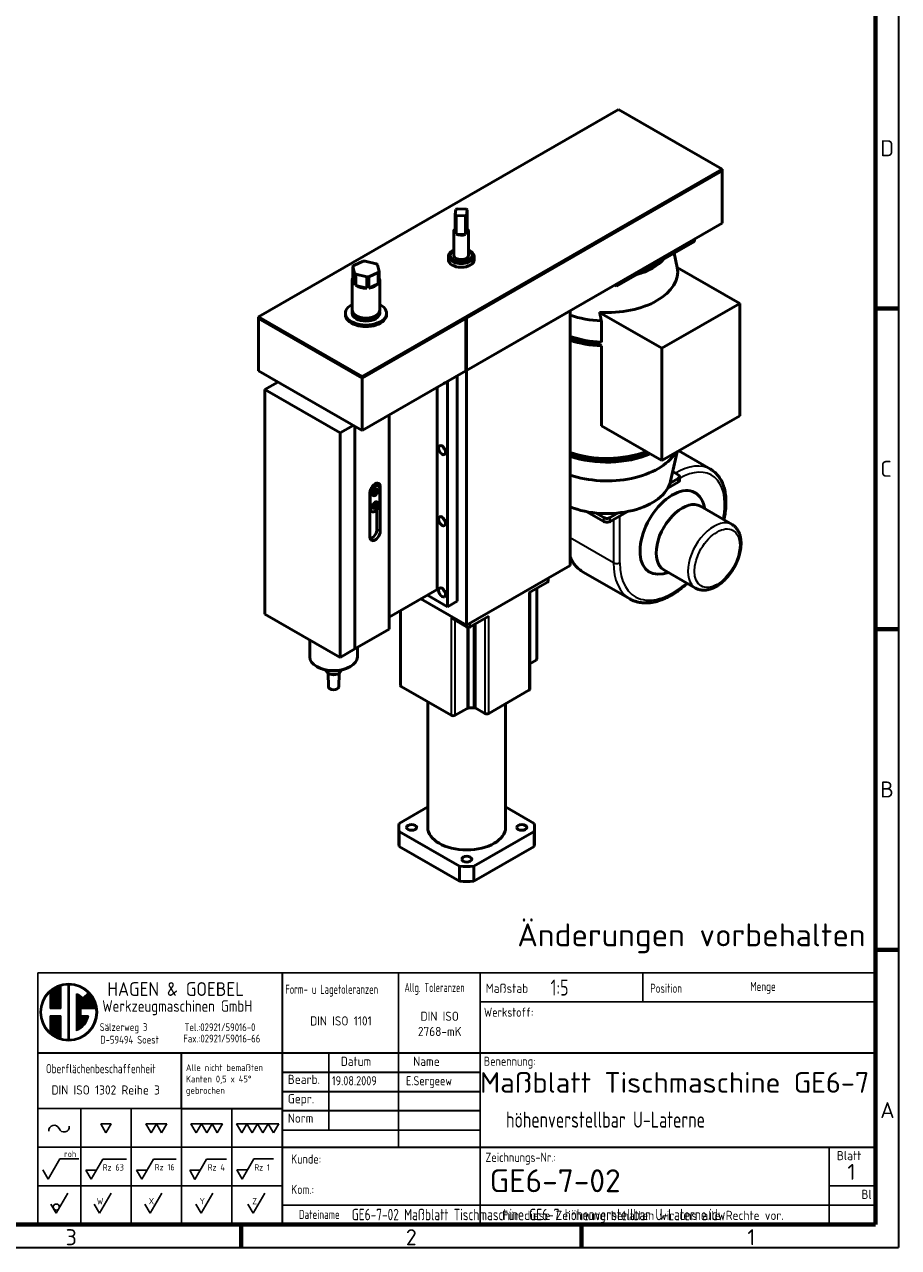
# Model space of a CAD drawing. Header units: millimetres. Extents: x 25 to 2945, y 25 to 2078.
# Tile 4 of 5: x 1991 to 2945, y 25 to 1360. Entities that reach past the tile are written whole.
import ezdxf
from ezdxf.enums import TextEntityAlignment as Align

# ---------------------------------------------------------------- set-up
doc = ezdxf.new("R2010")
doc.units = ezdxf.units.MM
doc.header["$LTSCALE"] = 5
doc.layers.get('0').update_dxf_attribs({"lineweight": 25})
for name, color, linetype, lineweight in [('AM_BOR', 7, 'Continuous', 50), ('Rahmen (ISO)', 7, 'Continuous', 70), ('Sichtbar (ISO)', 7, 'Continuous', 50), ('Sichtbar schmal (ISO)', 7, 'Continuous', 35), ('Symbol (ISO)', 7, 'Continuous', 25), ('Titel (ISO)', 7, 'Continuous', 50)]:
    doc.layers.add(name, color=color, linetype=linetype, lineweight=lineweight)
doc.styles.add('ACDINTS_30', font='isocp.shx')
doc.styles.add('ACDINTS_31', font='isocp.shx')
doc.styles.add('ACDINTS_32', font='isocp.shx')
doc.styles.add('ACDINTS_33', font='isocp.shx')
doc.styles.add('ACDINTS_34', font='isocp.shx')
doc.styles.add('ACDINTS_35', font='isocp.shx')
doc.styles.add('ACDINTS_40', font='isocp.shx')
doc.styles.add('ACDINTS_41', font='isocp.shx')
doc.styles.add('Notiztext (DIN)', font='isocpeur.ttf')
doc.styles.get("Standard").update_dxf_attribs({"font": 'ISOCP.shx'})
doc.styles.add('TextStyle32', font='isocp.shx')
doc.styles.add('TextStyle51', font='isocp.shx', dxfattribs={"width": 0.8})
doc.styles.add('TextStyle52', font='isocp.shx', dxfattribs={"width": 0.8})
doc.styles.add('TextStyle53', font='isocp.shx')
doc.styles.add('TextStyle54', font='isocp.shx')
doc.styles.add('TextStyle55', font='isocp.shx', dxfattribs={"width": 0.8})
doc.styles.add('TextStyle56', font='isocp.shx', dxfattribs={"width": 0.8})
doc.styles.add('TextStyle59', font='isocp.shx', dxfattribs={"width": 0.8})
doc.styles.add('TextStyle60', font='isocp.shx', dxfattribs={"width": 0.8})
doc.styles.add('TextStyle61', font='isocp.shx', dxfattribs={"width": 0.8})
doc.styles.add('TextStyle62', font='isocp.shx')
doc.styles.add('TextStyle63', font='isocp.shx')
doc.styles.add('TextStyle64', font='isocp.shx', dxfattribs={"width": 0.8})
doc.styles.add('TextStyle65', font='isocp.shx', dxfattribs={"width": 0.8})

# ---------------------------------------------------------------- blocks, each defined once
blk = doc.blocks.new('Ränder Hagen+Goebel Rahmen')
at = {"layer": 'Rahmen (ISO)', "linetype": 'Continuous', "lineweight": 35}
for p in [(589, 415), (5, 5)]:
    blk.add_line(p, (589, 5), dxfattribs=at)
at = {"layer": 'Rahmen (ISO)'}
for p, q in [((584, 410), (584, 10)), ((584, 210), (589, 210)), ((584, 140), (589, 140)), ((584, 70), (589, 70)), ((10, 10), (584, 10)), ((445.5, 10), (445.5, 5)), ((519.75, 10), (519.75, 5))]:
    blk.add_line(p, q, dxfattribs=at)
at = {"layer": 'Symbol (ISO)', "char_height": 3.5, "style": 'Notiztext (DIN)'}
for s, insert, attachment_point in [('D', (585, 245), 4), ('C', (585, 175), 4), ('B', (585, 105), 4), ('A', (585, 35), 4), ('3', (408.375, 9), 2), ('2', (482.625, 9), 2), ('1', (556.875, 9), 2)]:
    blk.add_mtext(s, dxfattribs=dict(at, insert=insert, attachment_point=attachment_point))
blk = doc.blocks.new('Schriftfelder Hagen+Goebel')
at = {"color": 7}
for p, q in [((294.29, 154.82), (111.41, 154.82)), ((111.41, 154.82), (111.41, 99.83)), ((294.29, 99.83), (294.29, 154.82)), ((111.41, 99.83), (294.29, 99.83))]:
    blk.add_line(p, q, dxfattribs=at)
at = {"color": 7, "linetype": 'Continuous', "lineweight": 25}
for p, q in [((117.99, 152.46), (117.99, 139.96)), ((118.25, 152.46), (118.25, 139.96)), ((114.07, 150.62), (114.07, 147.01)), ((114.34, 150.85), (114.34, 147.01)), ((114.6, 151.05), (114.6, 147.01)), ((114.87, 151.24), (114.87, 147.01)), ((115.13, 151.4), (115.13, 147.01)), ((115.4, 151.54), (115.4, 147.01)), ((115.67, 151.67), (115.67, 147.01)), ((115.93, 151.78), (115.93, 147.01)), ((116.2, 151.88), (116.2, 147.01)), ((116.39, 151.98), (116.39, 147.01)), ((119.85, 150.25), (119.85, 142.17)), ((120.12, 150.12), (120.12, 142.3)), ((120.38, 149.97), (120.38, 142.45)), ((120.65, 149.8), (120.65, 142.62)), ((120.92, 149.6), (120.92, 147.01)), ((121.23, 149.31), (122.36, 150.44)), ((121.45, 149.54), (121.45, 147.01)), ((121.71, 149.8), (121.71, 147.01)), ((121.98, 150.07), (121.98, 147.01)), ((122.25, 150.33), (122.25, 147.01)), ((122.51, 150.25), (122.51, 147.01)), ((122.78, 149.97), (122.78, 147.01)), ((123.04, 149.62), (123.04, 147.01)), ((114.07, 147.01), (116.39, 147.01)), ((120.78, 147.01), (124.06, 147.01)), ((120.78, 147.01), (120.78, 145.41)), ((121.18, 149.36), (121.18, 147.01)), ((123.31, 149.2), (123.31, 147.01)), ((123.58, 148.68), (123.58, 147.01)), ((123.84, 147.97), (123.84, 147.01)), ((114.07, 145.41), (114.07, 141.8)), ((114.07, 145.41), (116.39, 145.41)), ((114.34, 145.41), (114.34, 141.57)), ((114.6, 145.41), (114.6, 141.37)), ((114.87, 145.41), (114.87, 141.18)), ((115.13, 145.41), (115.13, 141.02)), ((115.4, 145.41), (115.4, 140.88)), ((115.67, 145.41), (115.67, 140.75)), ((115.93, 145.41), (115.93, 140.64)), ((116.2, 145.41), (116.2, 140.54)), ((116.39, 145.41), (116.39, 140.44)), ((120.78, 145.41), (122.44, 145.41)), ((120.92, 145.41), (120.92, 142.82)), ((121.18, 145.41), (121.18, 143.06)), ((121.45, 145.41), (121.45, 143.34)), ((121.71, 145.41), (121.71, 143.68)), ((121.98, 145.41), (121.98, 144.11)), ((122.25, 145.41), (122.25, 144.7)), ((111.41, 125.21), (142.75, 125.21)), ((120.75, 125.21), (120.75, 99.83)), ((131.75, 125.21), (131.75, 99.83)), ((142.75, 125.21), (142.75, 99.83)), ((153.75, 125.21), (153.75, 99.83)), ((111.41, 116.75), (164.75, 116.75)), ((111.41, 108.29), (164.75, 108.29))]:
    blk.add_line(p, q, dxfattribs=at)
at = {"color": 7, "linetype": 'Continuous', "lineweight": 35}
blk.add_line((142.75, 125.21), (164.75, 125.21), dxfattribs=at)
for p, q in [((125.1, 121.84), (127.41, 121.84)), ((125.1, 121.84), (126.25, 119.84)), ((126.25, 119.84), (127.41, 121.84)), ((134.94, 121.85), (137.25, 121.85)), ((134.94, 121.85), (136.1, 119.85)), ((136.1, 119.85), (137.25, 121.85)), ((137.25, 121.85), (138.41, 119.85)), ((137.25, 121.85), (139.56, 121.85)), ((138.41, 119.85), (139.56, 121.85)), ((144.79, 121.84), (147.1, 121.84)), ((144.79, 121.84), (145.94, 119.84)), ((145.94, 119.84), (147.1, 121.84)), ((148.25, 119.84), (147.1, 121.84)), ((149.41, 121.84), (147.1, 121.84)), ((149.41, 121.84), (148.25, 119.84)), ((149.41, 121.84), (150.56, 119.84)), ((149.41, 121.84), (151.72, 121.84)), ((150.56, 119.84), (151.72, 121.84)), ((154.73, 121.84), (155.88, 119.84)), ((154.73, 121.84), (157.04, 121.84)), ((155.88, 119.84), (157.04, 121.84)), ((157.04, 121.84), (159.35, 121.84)), ((157.04, 121.84), (158.19, 119.84)), ((158.19, 119.84), (159.35, 121.84)), ((161.66, 121.84), (159.35, 121.84)), ((160.5, 119.84), (159.35, 121.84)), ((161.66, 121.84), (160.5, 119.84)), ((161.66, 121.84), (163.97, 121.84)), ((161.66, 121.84), (162.81, 119.84)), ((162.81, 119.84), (163.97, 121.84)), ((113.6, 109.77), (116.15, 114.17)), ((116.15, 114.17), (120.35, 114.17)), ((123.01, 109.74), (125.55, 114.14)), ((125.55, 114.14), (130.76, 114.14)), ((134.08, 109.74), (136.62, 114.14)), ((136.62, 114.14), (141.57, 114.14)), ((145.69, 109.7), (148.23, 114.1)), ((148.23, 114.1), (152.55, 114.1)), ((155.96, 109.79), (158.5, 114.19)), ((158.5, 114.19), (162.82, 114.19)), ((112.45, 111.77), (113.6, 109.77)), ((121.85, 111.74), (123.01, 109.74)), ((121.85, 111.74), (124.16, 111.74)), ((132.92, 111.74), (134.08, 109.74)), ((132.92, 111.74), (135.23, 111.74)), ((144.53, 111.7), (146.84, 111.7)), ((144.53, 111.7), (145.69, 109.7)), ((154.81, 111.79), (157.12, 111.79)), ((154.81, 111.79), (155.96, 109.79)), ((114.25, 104.33), (115.4, 102.33)), ((115.4, 102.33), (117.94, 106.73)), ((123.7, 104.33), (124.85, 102.33)), ((124.85, 102.33), (127.39, 106.73)), ((134.76, 104.33), (135.92, 102.33)), ((135.92, 102.33), (138.46, 106.73)), ((145.85, 104.33), (147.01, 102.33)), ((147.01, 102.33), (149.55, 106.73)), ((157.23, 104.33), (158.39, 102.33)), ((158.39, 102.33), (160.93, 106.73))]:
    blk.add_line(p, q)
at = {"color": 7, "lineweight": 35}
blk.add_line((164.75, 120.98), (164.75, 99.83), dxfattribs=at)
at = {"color": 7, "linetype": 'Continuous', "lineweight": 25}
for radius in [6.25, 5.99]:
    blk.add_circle((118.12, 146.21), radius, dxfattribs=at)
blk.add_circle((115.4, 103.66), 0.667)
for start, end in [(45, 66.8002), (293.1998, 349.5243)]:
    blk.add_arc((118.12, 146.21), 4.39, start, end, dxfattribs=at)
for centre, start, end in [((114.92, 120.36), 21.9122, 185.4858), ((117.09, 121.23), 201.9122, 5.4858)]:
    blk.add_arc(centre, 1.17, start, end)
at = {"layer": 'AM_BOR', "color": 7, "linetype": 'Continuous', "lineweight": 35}
for p, q in [((164.75, 154.82), (164.75, 120.98)), ((111.41, 137.35), (294.29, 137.35)), ((142.75, 125.21), (142.75, 137.35))]:
    blk.add_line(p, q, dxfattribs=at)
at = {"layer": 'AM_BOR', "color": 7, "linetype": 'Continuous', "lineweight": 25}
for p, q in [((190.15, 154.82), (190.15, 116.75)), ((207.93, 154.82), (207.93, 99.83)), ((243.49, 154.82), (243.49, 148.49)), ((207.93, 148.49), (294.29, 148.49)), ((174.91, 137.35), (174.91, 120.43)), ((164.75, 120.43), (207.93, 120.43)), ((284.13, 116.75), (284.13, 99.83)), ((284.13, 108.29), (294.29, 108.29)), ((164.75, 104.06), (294.29, 104.06))]:
    blk.add_line(p, q, dxfattribs=at)
at = {"layer": 'AM_BOR', "color": 7, "lineweight": 35}
blk.add_line((164.75, 116.75), (294.29, 116.75), dxfattribs=at)
at = {"layer": 'Titel (ISO)', "color": 7, "linetype": 'Continuous', "lineweight": 35}
for p, q in [((164.75, 133.12), (207.93, 133.12)), ((164.75, 128.89), (207.93, 128.89)), ((207.93, 124.66), (164.75, 124.66))]:
    blk.add_line(p, q, dxfattribs=at)
at = {"color": 7}
blk.add_text('HAGEN & GOEBEL', height=3, dxfattribs=at).set_placement((126.55, 149.76))
at = {"color": 7, "width": 0.9}
for s, height, p in [('Werkzeugmaschinen GmbH', 2.5, (125.45, 146.3)), ('Sälzerweg 3', 1.7, (124.88, 142.11)), ('Tel.:02921/59016-0', 1.7, (143.38, 142.07)), ('D-59494 Soest', 1.7, (124.99, 139.35)), ('Fax.:02921/59016-66', 1.7, (143.13, 139.6))]:
    blk.add_text(s, height=height, dxfattribs=at).set_placement(p)
at = {"color": 7, "style": 'ACDINTS_30', "width": 0.8}
blk.add_text('Oberflächenbeschaffenheit', height=2, dxfattribs=at).set_placement((113.16, 132.88))
at = {"color": 7, "style": 'ACDINTS_30'}
for s, p in [('Gepr.', (165.95, 126.31)), ('Norm', (165.95, 122.08))]:
    blk.add_text(s, height=2, dxfattribs=at).set_placement(p)
at = {"color": 7, "char_height": 2, "attachment_point": 1, "line_spacing_factor": 0.332}
for s, insert in [('\\fISOCP|b0|i0;\\W0.90;\\H2.0000;Werkstoff:', (208.77, 147.21)), ('\\fISOCP|b0|i0;\\W0.90;\\H2.0000;Benennung:', (208.76, 136.5)), ('\\fISOCP|b0|i0;\\W0.90;\\H2.0000;Zeichnungs-Nr.:', (209.11, 115.53))]:
    blk.add_mtext(s, dxfattribs=dict(at, insert=insert))
at = {"char_height": 1.4}
for s, insert, attachment_point, style in [('roh', (117.1, 114.56), 7, 'ACDINTS_40'), ('Rz 63', (125.53, 111.62), 7, 'ACDINTS_40'), ('Rz 16', (136.89, 111.67), 7, 'ACDINTS_40'), ('Rz 4', (148.45, 111.63), 7, 'ACDINTS_40'), ('Rz 1', (158.63, 111.62), 7, 'ACDINTS_40'), ('W', (125.69, 104.24), 9, 'ACDINTS_41'), ('X', (136.76, 104.25), 9, 'ACDINTS_41'), ('Y', (147.85, 104.24), 9, 'ACDINTS_41'), ('Z', (159.23, 104.26), 9, 'ACDINTS_41')]:
    blk.add_mtext(s, dxfattribs=dict(at, insert=insert, attachment_point=attachment_point, style=style))
at = {"color": 7, "insert": (166.66, 115.16), "char_height": 2, "width": 31.2179, "attachment_point": 1, "line_spacing_factor": 0.996}
blk.add_mtext('\\fISOCP|b0|i0;\\W0.90;\\H2.0000;Kunde:\\P\\PKom.:', dxfattribs=at)
at = {"layer": 'AM_BOR', "color": 7, "style": 'ACDINTS_30'}
for s, width, p in [('Form- u Lagetoleranzen', 0.75, (165.41, 150.21)), ('Allg. Toleranzen', 0.7, (191.43, 150.6)), ('Position', 0.8, (245.09, 150.43)), ('Menge', 0.8, (266.9, 150.83)), ('Dateiname', 0.8, (168.36, 101.05))]:
    blk.add_text(s, height=2, dxfattribs=dict(at, width=width)).set_placement(p)
for s, p in [('Maßstab', (209.15, 150.43)), ('Bearb.', (165.95, 130.54))]:
    blk.add_text(s, height=2, dxfattribs=at).set_placement(p)
at = {"layer": 'AM_BOR', "color": 7, "style": 'ACDINTS_32', "width": 0.983632}
blk.add_text('Datum', height=2, dxfattribs=at).set_placement((180.84, 134.48), align=Align.CENTER)
at = {"layer": 'AM_BOR', "color": 7, "style": 'ACDINTS_31'}
blk.add_text('Name', height=2, dxfattribs=at).set_placement((199.12, 134.48), align=Align.RIGHT)
at = {"layer": 'AM_BOR', "color": 7, "style": 'ACDINTS_32'}
for s, p in [('Blatt', (288.5, 113.9)), ('Bl', (292.31, 105.44))]:
    blk.add_text(s, height=2, dxfattribs=at).set_placement(p, align=Align.CENTER)
at = {"layer": 'AM_BOR', "color": 7, "line_spacing_factor": 0.996}
for s, insert, char_height, width, attachment_point, style in [('DIN ISO 2768-mK', (199.12, 141), 2, 15.0375, 8, 'ACDINTS_34'), (' \\PAlle nicht bemaßten Kanten 0,5 x 45° gebrochen', (143.71, 137.35), 1.5, 20.5101, 1, 'ACDINTS_35')]:
    blk.add_mtext(s, dxfattribs=dict(at, insert=insert, char_height=char_height, width=width, attachment_point=attachment_point, style=style))
at = {"layer": 'AM_BOR', "color": 7, "char_height": 2, "line_spacing_factor": 0.332}
for s, insert, attachment_point, style in [('DIN ISO 1101', (177.55, 143.3), 8, 'ACDINTS_34'), ('DIN ISO 1302 Reihe 3', (114.36, 130.23), 1, 'ACDINTS_33'), ('Für diese Zeichnung behalten wir uns alle Rechte vor.', (212.76, 102.85), 1, 'ACDINTS_33')]:
    blk.add_mtext(s, dxfattribs=dict(at, insert=insert, attachment_point=attachment_point, style=style))
at = {"layer": 'AM_BOR', "color": 7}
for tag, p, height, style, width in [('Maßstab:', (223.33, 149.84), 3.5, 'TextStyle64', 0.8), ('Positionsnummer', (254.96, 149.95), 3.5, 'TextStyle61', 0.8), ('Menge', (277.56, 149.84), 3.5, 'TextStyle60', 0.8), ('Material', (224.04, 143.99), 3, 'TextStyle52', 0.8), ('Halbzeug_(1.Zeile)', (261.93, 144.06), 3, 'TextStyle56', 0.8), ('Material_(2.Zeile)', (224.02, 139.81), 3, 'TextStyle51', 0.8), ('Halbzeug_(2.Zeile)', (261.93, 139.78), 3, 'TextStyle55', 0.8), ('ERSTELLUNGSDATUM', (175.59, 130.24), 2, 'TextStyle63', 0.9), ('AUTOR', (191.76, 130.24), 2, 'TextStyle62', 0.9), ('KONTROLLIERT_VON', (192.23, 126.32), 2, 'TextStyle54', 0.9), ('KONTROLLDATUM', (175.75, 126.01), 2, 'TextStyle53', 0.9), ('Beschreibung_2', (213.59, 121), 3.5, 'TextStyle59', 0.8), ('DATEINAME', (179.92, 100.78), 2.5, 'TextStyle65', 0.8)]:
    blk.add_attdef(tag, p, '', height=height, dxfattribs=dict(at, style=style, width=width))
at = {"layer": 'AM_BOR', "color": 7, "style": 'TextStyle32'}
blk.add_attdef('Plot-Datum', text='', height=3, dxfattribs=at).set_placement((288.92, 100.24), align=Align.CENTER)
at = {"layer": 'Titel (ISO)', "insert": (207.93, 133.12), "char_height": 4.5, "attachment_point": 1, "style": 'Notiztext (DIN)'}
blk.add_mtext('\\fISOCPEUR|b0|i0;\\H4.5000;Maßblatt Tischmaschine GE6-7', dxfattribs=at)
at = {"layer": 'Titel (ISO)', "style": 'Notiztext (DIN)'}
blk.add_attdef('Blattnummer', text='', height=3.5, dxfattribs=at).set_placement((290.13, 111.34), align=Align.MIDDLE_CENTER)
at = {"layer": 'Titel (ISO)', "color": 7, "style": 'Notiztext (DIN)'}
blk.add_attdef('BAUTEILNUMMER', text='', height=5, dxfattribs=at).set_placement((210.03, 109.41), align=Align.MIDDLE_LEFT)

msp = doc.modelspace()

# ---------------------------------------------------------------- linework, layer by layer
at = {"layer": 'Sichtbar (ISO)'}
for p, q in [((2246.2448, 1040.7883), (2639.3962, 1267.1891)), ((2639.3962, 1267.1891), (2752.5333, 1202.0378)), ((2752.5333, 1202.0378), (2359.3819, 975.6369)), ((2752.5333, 1202.0378), (2752.5333, 1200.4027)), ((2359.3819, 974.0019), (2752.5333, 1200.4027)), ((2473.2261, 1039.5604), (2752.5333, 1200.4027)), ((2752.5333, 1200.4027), (2752.5333, 1143.1744)), ((2461.6893, 1158.2091), (2460.9806, 1152.4721)), ((2460.9806, 1152.4721), (2460.9806, 1132.0335)), ((2462.1446, 1151.6992), (2472.1069, 1151.2911)), ((2462.1446, 1131.2605), (2462.1446, 1151.6992)), ((2472.9939, 1158.4712), (2463.0316, 1158.8793)), ((2472.1069, 1151.2911), (2472.1069, 1130.8524)), ((2473.4491, 1151.9614), (2474.1578, 1157.6983)), ((2473.4491, 1131.5227), (2473.4491, 1151.9614)), ((2474.1578, 1157.6983), (2474.1578, 1137.2596)), ((2473.2261, 982.3321), (2752.5333, 1143.1744)), ((2474.1578, 1137.2596), (2473.4491, 1131.5227)), ((2459.5692, 1134.6465), (2459.5692, 1107.9945)), ((2472.1069, 1130.8524), (2462.1446, 1131.2605)), ((2475.5692, 1134.6465), (2475.5692, 1107.9945)), ((2722.1277, 1123.1965), (2637.2748, 1074.333)), ((2722.1277, 1123.1965), (2722.1277, 1125.665)), ((2700.0669, 1110.4926), (2703.5042, 1094.6788)), ((2349.3859, 1095.8189), (2351.0946, 1088.3531)), ((2349.3859, 1083.5557), (2349.3859, 1095.8189)), ((2360.5914, 1101.5613), (2350.2181, 1096.9763)), ((2374.83, 1098.8442), (2362.748, 1101.725)), ((2377.8631, 1090.3847), (2376.1545, 1097.8505)), ((2453.5692, 1107.1769), (2453.5692, 1103.0892)), ((2481.5692, 1107.1769), (2481.5692, 1103.0892)), ((2351.0946, 1076.0899), (2349.3859, 1083.5557)), ((2351.0946, 1088.3531), (2351.0946, 1076.0899)), ((2352.419, 1087.3594), (2364.501, 1084.4786)), ((2352.419, 1075.0962), (2352.419, 1087.3594)), ((2364.501, 1084.4786), (2364.501, 1072.2154)), ((2366.6576, 1084.6423), (2377.031, 1089.2274)), ((2366.6576, 1072.3791), (2366.6576, 1084.6423)), ((2377.031, 1089.2274), (2377.031, 1076.9641)), ((2377.8631, 1078.1215), (2377.8631, 1090.3847)), ((2771.6251, 1055.4506), (2703.4859, 1094.6894)), ((2348.6245, 1048.1367), (2348.6245, 1080.8386)), ((2364.501, 1072.2154), (2352.419, 1075.0962)), ((2377.031, 1076.9641), (2366.6576, 1072.3791)), ((2378.6245, 1048.1367), (2378.6245, 1080.8386)), ((2637.2748, 1074.333), (2635.1316, 1075.5673)), ((2637.2748, 1074.333), (2637.2748, 1076.8015)), ((2686.7723, 1006.5871), (2771.6251, 1055.4506)), ((2771.6251, 1055.4506), (2771.6251, 932.8185)), ((2341.1245, 1043.2314), (2341.1245, 1044.8665)), ((2348.6245, 1044.8665), (2348.6245, 1046.5016)), ((2378.6245, 1044.8665), (2378.6245, 1046.5016)), ((2386.1245, 1043.2314), (2386.1245, 1044.8665)), ((2586.3632, 1047.4834), (2473.2261, 982.3321)), ((2586.3632, 769.5174), (2586.3632, 1047.4834)), ((2686.7723, 1006.5871), (2618.6331, 1045.8259)), ((2246.2448, 1040.7883), (2246.2448, 1039.1532)), ((2359.3819, 975.6369), (2246.2448, 1040.7883)), ((2246.2448, 1039.1532), (2246.2448, 981.9249)), ((2246.2448, 1039.1532), (2359.3819, 974.0019)), ((2246.2448, 1039.1532), (2359.3819, 974.0019)), ((2359.3819, 974.0019), (2472.519, 1039.1532)), ((2472.519, 1039.1532), (2472.519, 981.9249)), ((2473.2261, 1039.5604), (2473.2261, 982.3321)), ((2620.5805, 1013.2598), (2620.5805, 1036.5289)), ((2616.0616, 1011.7743), (2616.0616, 1013.5364)), ((2620.5805, 1009.1721), (2616.0616, 1011.7743)), ((2620.5805, 922.0723), (2620.5805, 1009.1721)), ((2686.7723, 883.955), (2686.7723, 1006.5871)), ((2246.2448, 981.9249), (2359.3819, 916.7736)), ((2359.3819, 916.7736), (2472.519, 981.9249)), ((2359.3819, 975.6369), (2359.3819, 974.0019)), ((2463.3266, 976.6313), (2463.3266, 730.5055)), ((2473.2261, 982.3321), (2472.519, 982.7393)), ((2472.519, 982.7393), (2473.2261, 982.3321)), ((2473.2261, 704.366), (2473.2261, 982.3321)), ((2267.458, 969.709), (2253.3159, 961.5651)), ((2253.3159, 716.3009), (2253.3159, 961.5651)), ((2253.3159, 961.5651), (2335.3403, 914.3304)), ((2359.3819, 974.0019), (2359.3819, 916.7736)), ((2441.4063, 743.1759), (2441.4063, 964.0083)), ((2452.72, 970.5234), (2452.72, 724.3975)), ((2349.4824, 922.4743), (2335.3403, 914.3304)), ((2351.6037, 678.4317), (2351.6037, 921.2527)), ((2351.6037, 678.4317), (2351.6037, 921.2527)), ((2389.0804, 700.0131), (2389.0804, 933.8758)), ((2686.7723, 883.955), (2620.5805, 922.0723)), ((2771.6251, 932.8185), (2686.7723, 883.955)), ((2335.3403, 914.3304), (2335.3403, 669.0662)), ((2739.7892, 874.5236), (2705.0918, 894.5045)), ((2696.1033, 861.3832), (2703.2151, 893.4238)), ((2698.4558, 871.9818), (2704.45, 868.53)), ((2373.7312, 858.1943), (2377.2668, 856.1583)), ((2375.6453, 857.092), (2375.6453, 857.4051)), ((2379.1809, 855.3692), (2379.1809, 807.1339)), ((2704.45, 860.3703), (2693.1396, 853.8571)), ((2704.45, 864.4581), (2695.5559, 859.3363)), ((2705.9145, 862.4063), (2705.9145, 866.494)), ((2367.8672, 800.6187), (2367.8672, 848.854)), ((2368.2207, 831.8891), (2368.2207, 846.605)), ((2371.4946, 846.38), (2370.8073, 846.7758)), ((2372.402, 849.1716), (2373.3881, 850.5792)), ((2372.5379, 847.8426), (2372.402, 849.1716)), ((2372.4591, 848.6127), (2373.6599, 847.9212)), ((2373.6599, 847.9212), (2372.5379, 847.8426)), ((2373.2319, 850.1432), (2374.6461, 849.3288)), ((2373.3881, 850.5792), (2374.5102, 850.6578)), ((2374.6461, 849.3288), (2373.6599, 847.9212)), ((2374.9878, 852.4461), (2374.3005, 852.8419)), ((2374.5102, 850.6578), (2374.6461, 849.3288)), ((2378.8273, 852.7129), (2378.8273, 837.9971)), ((2367.8672, 829.546), (2369.7813, 828.4437)), ((2371.4946, 832.4817), (2370.8073, 832.8775)), ((2372.3616, 835.1284), (2373.2768, 836.5964)), ((2372.6088, 833.8839), (2372.3616, 835.1284)), ((2372.4085, 834.892), (2373.7712, 834.1073)), ((2373.7712, 834.1073), (2372.6088, 833.8839)), ((2373.2722, 836.3897), (2374.6864, 835.5753)), ((2373.2768, 836.5964), (2374.4393, 836.8199)), ((2374.6864, 835.5753), (2373.7712, 834.1073)), ((2374.9878, 838.5478), (2374.3005, 838.9436)), ((2374.4393, 836.8199), (2374.6864, 835.5753)), ((2375.6453, 809.1699), (2375.6453, 830.545)), ((2623.1327, 817.6148), (2604.7239, 828.2157)), ((2648.6126, 828.2157), (2630.2038, 817.6148)), ((2728.6539, 834.1122), (2763.3022, 814.1596)), ((2733.6844, 831.2153), (2731.9098, 836.9356)), ((2623.1327, 821.7025), (2614.2386, 826.8243)), ((2639.0979, 826.8243), (2630.2038, 821.7025)), ((2586.3632, 769.5174), (2473.2261, 704.366)), ((2651.6337, 733.0666), (2600.722, 762.3847)), ((2693.7619, 761.8887), (2687.9236, 760.5523)), ((2688.7313, 764.7855), (2723.3796, 744.8329)), ((2541.4619, 739.5254), (2561.6144, 751.1304)), ((2562.4931, 752.352), (2562.4931, 755.7715)), ((2441.4063, 743.1759), (2389.0804, 713.0434)), ((2430.7586, 737.0443), (2452.72, 724.3975)), ((2542.3406, 634.4658), (2542.3406, 740.0314)), ((2550.1187, 744.5105), (2550.1187, 667.4487)), ((2473.2261, 704.366), (2423.619, 732.9329)), ((2463.3266, 730.5055), (2452.72, 724.3975)), ((2335.3403, 669.0662), (2253.3159, 716.3009)), ((2401.2832, 720.0705), (2401.2832, 638.5378)), ((2456.6091, 712.2432), (2473.2261, 702.6741)), ((2477.4687, 702.6741), (2497.6213, 714.2792)), ((2389.0804, 700.0131), (2351.6037, 678.4317)), ((2302.2692, 669.6913), (2302.2692, 688.1106)), ((2351.6037, 678.4317), (2335.3403, 669.0662)), ((2354.2692, 669.6913), (2354.2692, 679.9667)), ((2310.5235, 658.7331), (2309.8137, 659.1451)), ((2320.2692, 654.9754), (2320.2692, 655.2342)), ((2336.2692, 654.9754), (2336.2692, 655.2342)), ((2346.0148, 658.7331), (2346.7247, 659.1451)), ((2549.2401, 666.2271), (2542.3406, 662.2539)), ((2322.6992, 636.9289), (2322.2069, 651.9695)), ((2333.8392, 636.9289), (2334.3315, 651.9695)), ((2402.1618, 637.3162), (2456.6091, 605.9621)), ((2497.6213, 607.9981), (2541.4619, 633.2442)), ((2431.0796, 483.5795), (2431.0796, 620.6635)), ((2516.0796, 483.5795), (2516.0796, 618.6276)), ((2473.9418, 613.5002), (2460.8517, 605.9621)), ((2493.3786, 607.9981), (2483.3851, 613.753)), ((2431.0796, 505.9328), (2399.9835, 488.0258)), ((2547.1757, 488.0258), (2516.0796, 505.9328)), ((2399.5796, 483.5795), (2399.5796, 467.2285)), ((2547.5796, 483.5795), (2547.5796, 467.2285)), ((2399.9835, 479.1331), (2465.8584, 441.1983)), ((2399.9835, 462.7822), (2399.9835, 479.1331)), ((2481.3008, 441.1983), (2547.1757, 479.1331)), ((2547.1757, 479.1331), (2547.1757, 462.7822)), ((2465.8584, 424.8474), (2399.9835, 462.7822)), ((2547.1757, 462.7822), (2481.3008, 424.8474)), ((2465.8584, 441.1983), (2465.8584, 424.8474)), ((2481.3008, 424.8474), (2481.3008, 441.1983))]:
    msp.add_line(p, q, dxfattribs=at)
at = {"layer": 'Sichtbar (ISO)', "flags": 128}
for points in [[(2620.5805, 1036.5289), (2620.4985, 1036.9259), (2620.4165, 1037.3219), (2620.3347, 1037.7172), (2620.2529, 1038.1116), (2620.1711, 1038.5052), (2620.0895, 1038.8979), (2620.0079, 1039.2898), (2619.9265, 1039.6809), (2619.8451, 1040.0711), (2619.7637, 1040.4605), (2619.6825, 1040.8491), (2619.6013, 1041.2369), (2619.5202, 1041.6238), (2619.4392, 1042.0099), (2619.3582, 1042.3952), (2619.2774, 1042.7796), (2619.1966, 1043.1633), (2619.1158, 1043.5461), (2619.0352, 1043.9281), (2618.9546, 1044.3093), (2618.8741, 1044.6896), (2618.7937, 1045.0692), (2618.7133, 1045.4479), (2618.6331, 1045.8259)], [(2739.7892, 874.5236), (2740.4352, 874.1399), (2741.0707, 873.7388), (2741.6954, 873.3207), (2742.3093, 872.8859), (2743.5032, 871.9669), (2744.6506, 870.9839), (2745.7497, 869.939), (2746.7985, 868.8345), (2747.7955, 867.6725), (2748.7398, 866.4556), (2749.6312, 865.186), (2750.4693, 863.866), (2751.2538, 862.4975), (2751.9846, 861.0829), (2752.6612, 859.6242), (2753.2837, 858.1235), (2753.8526, 856.5823), (2754.368, 855.0023), (2754.8302, 853.3851), (2755.2395, 851.7324), (2755.5961, 850.0458), (2755.9003, 848.3269), (2756.1525, 846.5771), (2756.3528, 844.7979), (2756.5018, 842.9908), (2756.5995, 841.1572), (2756.6465, 839.2987), (2756.643, 837.4168), (2756.5893, 835.5128), (2756.4857, 833.5885), (2756.3328, 831.6453), (2756.1307, 829.6849), (2755.88, 827.7088), (2755.581, 825.7186)], [(2374.9878, 852.4461), (2375.1877, 852.307), (2375.3628, 852.1362), (2375.5102, 851.9384), (2375.6288, 851.7184), (2375.7194, 851.4797), (2375.783, 851.2257), (2375.8206, 850.9588), (2375.8332, 850.6809), (2375.8218, 850.3942), (2375.7872, 850.1006), (2375.7301, 849.8023), (2375.6515, 849.5015), (2375.5523, 849.2003), (2375.4333, 848.9013), (2375.2957, 848.6068), (2375.1408, 848.3191), (2374.9698, 848.0408), (2374.7841, 847.774), (2374.5852, 847.5209), (2374.3746, 847.2839), (2374.1538, 847.065), (2373.9244, 846.8659), (2373.6879, 846.6886), (2373.4456, 846.5348), (2373.199, 846.4062), (2372.9492, 846.3048), (2372.6975, 846.2322), (2372.4456, 846.1909), (2372.1958, 846.183), (2371.9509, 846.2112), (2371.7152, 846.2769), (2371.4946, 846.38)], [(2372.4091, 849.1015), (2372.4345, 849.1504), (2372.4602, 849.1981), (2372.4864, 849.2448), (2372.513, 849.2906), (2372.5401, 849.3356), (2372.5678, 849.3799), (2372.5962, 849.4235), (2372.6252, 849.4666), (2372.6548, 849.5092), (2372.6853, 849.5514), (2372.7166, 849.5933), (2372.7488, 849.6349), (2372.7819, 849.6763), (2372.816, 849.7177), (2372.8512, 849.759), (2372.8876, 849.8004), (2372.9252, 849.8419), (2372.9641, 849.8836), (2373.0045, 849.9256), (2373.0465, 849.968), (2373.09, 850.0108), (2373.1354, 850.0543), (2373.1826, 850.0983), (2373.2319, 850.1432)], [(2373.2319, 850.1432), (2373.2298, 850.1496), (2373.2278, 850.1561), (2373.2257, 850.1625), (2373.2237, 850.1689), (2373.2217, 850.1752), (2373.2197, 850.1816), (2373.2178, 850.1879), (2373.2158, 850.1942), (2373.2139, 850.2004), (2373.212, 850.2067), (2373.2101, 850.2129), (2373.2082, 850.2191), (2373.2063, 850.2253), (2373.2044, 850.2314), (2373.2026, 850.2375), (2373.2008, 850.2436), (2373.1989, 850.2497), (2373.1971, 850.2558), (2373.1954, 850.2618), (2373.1936, 850.2678), (2373.1918, 850.2738), (2373.1901, 850.2797), (2373.1883, 850.2857), (2373.1866, 850.2916)], [(2374.9878, 838.5478), (2375.1877, 838.4087), (2375.3628, 838.2379), (2375.5102, 838.0401), (2375.6288, 837.8201), (2375.7194, 837.5814), (2375.783, 837.3274), (2375.8206, 837.0605), (2375.8332, 836.7826), (2375.8218, 836.4959), (2375.7872, 836.2023), (2375.7301, 835.904), (2375.6515, 835.6032), (2375.5523, 835.302), (2375.4333, 835.003), (2375.2957, 834.7085), (2375.1408, 834.4208), (2374.9698, 834.1425), (2374.7841, 833.8757), (2374.5852, 833.6226), (2374.3746, 833.3856), (2374.1538, 833.1667), (2373.9244, 832.9676), (2373.6879, 832.7903), (2373.4456, 832.6365), (2373.199, 832.5079), (2372.9492, 832.4065), (2372.6975, 832.3339), (2372.4456, 832.2926), (2372.1958, 832.2847), (2371.9509, 832.3129), (2371.7152, 832.3786), (2371.4946, 832.4817)], [(2372.386, 835.0056), (2372.3958, 835.0329), (2372.4057, 835.0598), (2372.4156, 835.0864), (2372.4256, 835.1125), (2372.4356, 835.1383), (2372.4456, 835.1637), (2372.4558, 835.1889), (2372.466, 835.2137), (2372.4763, 835.2381), (2372.4866, 835.2623), (2372.497, 835.2862), (2372.5075, 835.3099), (2372.5181, 835.3333), (2372.5287, 835.3564), (2372.5395, 835.3793), (2372.5503, 835.402), (2372.5613, 835.4244), (2372.5723, 835.4467), (2372.5834, 835.4687), (2372.5947, 835.4906), (2372.6061, 835.5123), (2372.6175, 835.5338), (2372.6291, 835.5551), (2372.6408, 835.5763)], [(2372.8055, 835.8404), (2372.8212, 835.8628), (2372.8371, 835.8852), (2372.8532, 835.9075), (2372.8697, 835.9298), (2372.8864, 835.9521), (2372.9034, 835.9744), (2372.9207, 835.9967), (2372.9383, 836.0191), (2372.9563, 836.0415), (2372.9745, 836.0639), (2372.9931, 836.0864), (2373.0121, 836.1089), (2373.0314, 836.1316), (2373.0511, 836.1543), (2373.0712, 836.1771), (2373.0917, 836.2001), (2373.1126, 836.2232), (2373.134, 836.2464), (2373.1558, 836.2698), (2373.178, 836.2934), (2373.2008, 836.3172), (2373.2241, 836.3411), (2373.2479, 836.3653), (2373.2722, 836.3897)], [(2373.2722, 836.3897), (2373.2701, 836.395), (2373.2679, 836.4002), (2373.2657, 836.4054), (2373.2636, 836.4106), (2373.2615, 836.4158), (2373.2594, 836.4209), (2373.2573, 836.4261), (2373.2552, 836.4312), (2373.2531, 836.4363), (2373.2511, 836.4414), (2373.249, 836.4464), (2373.247, 836.4515), (2373.245, 836.4565), (2373.2429, 836.4616), (2373.2409, 836.4666), (2373.239, 836.4715), (2373.237, 836.4765), (2373.235, 836.4815), (2373.2331, 836.4864), (2373.2311, 836.4913), (2373.2292, 836.4962), (2373.2273, 836.5011), (2373.2254, 836.506), (2373.2235, 836.5108)], [(2755.581, 825.7186), (2755.311, 824.1272), (2755.0152, 822.5293), (2754.6937, 820.9256), (2754.3466, 819.3167)], [(2723.3796, 744.8329), (2724.0012, 744.4927), (2724.6366, 744.1796), (2725.2848, 743.8936), (2725.9448, 743.6347), (2726.6154, 743.403), (2727.2956, 743.1986), (2727.9844, 743.0214), (2728.6808, 742.8715), (2729.3835, 742.749), (2730.0917, 742.6538), (2730.8042, 742.586), (2731.52, 742.5447), (2732.2387, 742.5295), (2732.9598, 742.5398), (2733.6828, 742.5752), (2734.4073, 742.6352), (2735.1329, 742.7194), (2735.859, 742.8272), (2736.5853, 742.9583), (2737.3112, 743.1121), (2738.0364, 743.2882), (2738.7604, 743.4862), (2739.4828, 743.7055), (2740.2037, 743.9457), (2740.9229, 744.2066), (2741.6402, 744.4877), (2742.3553, 744.7887), (2743.0681, 745.1093), (2743.7782, 745.4491), (2744.4856, 745.8079), (2745.19, 746.1852), (2745.8912, 746.5807), (2746.5889, 746.9941), (2747.283, 747.425), (2747.9733, 747.8732), (2748.6595, 748.3382), (2749.3414, 748.8199), (2750.0188, 749.3179), (2750.6914, 749.8319), (2751.3591, 750.3617), (2752.0214, 750.9068), (2752.6782, 751.4669), (2753.3292, 752.0418), (2753.9742, 752.631), (2754.6129, 753.2343), (2755.2451, 753.8514), (2755.8705, 754.4818), (2756.4888, 755.1254), (2757.0998, 755.7816), (2757.7032, 756.4504), (2758.2988, 757.1311), (2758.8863, 757.8236), (2759.4653, 758.5274), (2760.0358, 759.2421), (2760.5973, 759.9673), (2761.1496, 760.7026), (2761.6926, 761.4477), (2762.2258, 762.2022), (2762.7491, 762.9657), (2763.2622, 763.7377), (2763.7649, 764.518), (2764.2568, 765.306), (2764.7378, 766.1015), (2765.2076, 766.9041), (2765.6658, 767.7132), (2766.1124, 768.5285), (2766.5471, 769.3496), (2766.9696, 770.176), (2767.3799, 771.0073), (2767.7776, 771.8431), (2768.1625, 772.683), (2768.5345, 773.5266), (2768.8933, 774.3734), (2769.2387, 775.2231), (2769.5705, 776.0751), (2769.8886, 776.9292), (2770.1926, 777.7849), (2770.4824, 778.6417), (2770.7578, 779.4992), (2771.0187, 780.357), (2771.2649, 781.2148), (2771.4963, 782.0722), (2771.7127, 782.9287), (2771.914, 783.784), (2772.0999, 784.6377), (2772.2703, 785.4893), (2772.4252, 786.3386), (2772.5642, 787.1851), (2772.6873, 788.0284), (2772.7943, 788.8682), (2772.885, 789.704), (2772.9593, 790.5355), (2773.0172, 791.3624), (2773.0584, 792.1843), (2773.0827, 793.001), (2773.09, 793.8119), (2773.0801, 794.6168), (2773.0528, 795.4154), (2773.008, 796.2073), (2772.9454, 796.9921), (2772.8649, 797.7694), (2772.7663, 798.539), (2772.6494, 799.3005), (2772.514, 800.0535), (2772.36, 800.7977), (2772.1869, 801.5331), (2771.9946, 802.259), (2771.7828, 802.9749), (2771.5513, 803.6802), (2771.3, 804.3743), (2771.0288, 805.0565), (2770.7374, 805.7262), (2770.4256, 806.3829), (2770.0934, 807.0258), (2769.7405, 807.6544), (2769.3668, 808.2681), (2768.972, 808.8662), (2768.5561, 809.4481), (2768.1188, 810.0128), (2767.6603, 810.5592), (2767.1812, 811.0862), (2766.6822, 811.5931), (2766.1638, 812.0788), (2765.6267, 812.5425), (2765.0713, 812.9833), (2764.4984, 813.4004), (2763.9085, 813.7928), (2763.3022, 814.1596)], [(2586.3632, 778.6086), (2586.9903, 777.3137), (2587.6549, 776.051), (2588.3568, 774.8216), (2589.096, 773.6265), (2589.8723, 772.4669), (2590.6854, 771.3438), (2591.5348, 770.2586), (2592.4201, 769.2123), (2593.3411, 768.2062), (2594.2972, 767.2414), (2595.2878, 766.3193), (2596.3118, 765.4409), (2597.3683, 764.6072), (2598.4562, 763.8192), (2599.5744, 763.078), (2600.722, 762.3847)], [(2714.4241, 749.9901), (2713.4577, 749.1081), (2712.4859, 748.2416), (2711.5091, 747.3909), (2710.5274, 746.5562), (2709.5411, 745.7377), (2708.5503, 744.9356), (2707.5554, 744.1502), (2706.5566, 743.3817), (2705.554, 742.6302), (2704.5479, 741.896), (2703.5386, 741.1794), (2702.5262, 740.4805), (2701.5111, 739.7995), (2700.4933, 739.1368), (2699.4733, 738.4924), (2698.4511, 737.8666), (2697.427, 737.2596), (2696.4012, 736.6715), (2695.3739, 736.1026), (2694.3455, 735.5529), (2693.316, 735.0228), (2692.2857, 734.5123), (2691.2549, 734.0216), (2690.2237, 733.551), (2689.1923, 733.1006), (2688.1611, 732.6706), (2687.1302, 732.2611), (2686.0998, 731.8724), (2685.0702, 731.5047), (2684.0416, 731.158), (2683.0142, 730.8327), (2681.9882, 730.5288), (2680.9639, 730.2466), (2679.9415, 729.9863), (2678.9209, 729.748), (2677.9025, 729.532), (2676.8866, 729.3384), (2675.8735, 729.1674), (2674.8636, 729.0191), (2673.857, 728.8937), (2672.8543, 728.7913), (2671.8556, 728.712), (2670.8614, 728.6561), (2669.8719, 728.6235), (2668.8875, 728.6146), (2667.9085, 728.6294), (2666.9352, 728.6681), (2665.968, 728.7309), (2665.0071, 728.8178), (2664.053, 728.929), (2663.1058, 729.0648), (2662.166, 729.2251), (2661.2339, 729.4102), (2660.3099, 729.6202), (2659.3948, 729.8549), (2658.489, 730.1144), (2657.5929, 730.3985), (2656.7071, 730.707), (2655.832, 731.0399), (2654.9681, 731.3971), (2654.1158, 731.7785), (2653.2757, 732.1839), (2652.4482, 732.6133), (2651.6337, 733.0666)]]:
    msp.add_lwpolyline(points, dxfattribs=at)
at = {"layer": 'Sichtbar (ISO)'}
for centre, major_axis, ratio, start_param, end_param in [((2467.5692, 1155.0852), (-8, 0), 0.575861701, 0.603111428, 0.825646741), ((2467.5692, 1155.0852), (8, 0), 0.575861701, 2.173907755, 2.396443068), ((2467.5692, 1155.0852), (-8, 0), 0.575861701, 2.173907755, 2.396443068), ((2467.5692, 1155.0852), (8, 0), 0.575861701, 0.603111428, 0.825646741), ((2467.5692, 1134.6465), (-8, 0), 0.575861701, 5.680073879, 6.886296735), ((2467.5692, 1134.6465), (8, 0), 0.575861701, 5.538035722, 6.886296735), ((2467.5692, 1134.6465), (-8, 0), 0.575861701, 0.825646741, 2.173907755), ((2467.5692, 1107.1769), (14, 0), 0.575861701, 2.179041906, 7.245736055), ((2467.5692, 1107.9945), (12, 0), 0.575861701, 2.300523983, 7.124253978), ((2363.6245, 1093.1018), (-15, 0), 0.575861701, 5.818053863, 5.963197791), ((2363.6245, 1093.1018), (-15, 0), 0.575861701, 4.770856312, 4.91600024), ((2363.6245, 1093.1018), (-15, 0), 0.575861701, 3.723658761, 3.868802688), ((2467.5692, 1103.0892), (14, 0), 0.575861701, 3.141592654, 6.283185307), ((2467.5692, 1107.9945), (8, 0), 0.575861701, 3.141592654, 6.283185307), ((2626.6682, 1122.7641), (-70.1837, 0), 0.575861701, 2.052360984, 2.660027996), ((2363.6245, 1080.8386), (-15, 0), 0.575861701, 5.963197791, 6.865251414), ((2363.6245, 1093.1018), (15, 0), 0.575861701, 3.723658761, 3.868802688), ((2363.6245, 1093.1018), (15, 0), 0.575861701, 4.770856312, 4.91600024), ((2363.6245, 1093.1018), (15, 0), 0.575861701, 5.818053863, 5.963197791), ((2363.6245, 1080.8386), (15, 0), 0.575861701, 5.963197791, 6.603172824), ((2626.6682, 1090.0622), (77.2367, 0), 0.575861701, 4.608167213, 6.387407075), ((2363.6245, 1080.8386), (-15, 0), 0.575861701, 0.727210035, 1.629263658), ((2363.6245, 1080.8386), (-15, 0), 0.575861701, 1.774407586, 2.67646121), ((2363.6245, 1044.8665), (-22.5, 0), 0.575861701, 5.442116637, 10.265846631), ((2363.6245, 1043.2314), (-22.5, 0), 0.575861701, 0, 3.141592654), ((2363.6245, 1046.5016), (-15, 0), 0.575861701, 6.188397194, 9.519566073), ((2363.6245, 1048.1367), (-15, 0), 0.575861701, 0, 3.141592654), ((2363.6245, 1044.8665), (15, 0), 0.575861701, 3.141592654, 6.283185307), ((2363.6245, 1046.5016), (13, 0), 0.575861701, 3.84832609, 5.576451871), ((2626.6682, 1081.8867), (-79, 0), 0.575861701, 1.03538951, 1.493660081), ((2626.6682, 1058.6176), (-79, 0), 0.575861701, 1.03538951, 1.493660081), ((2626.6682, 1054.5299), (-75, 0), 0.575861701, 1.003443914, 1.428899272), ((2626.6682, 1054.5299), (-79, 0), 0.575861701, 1.03538951, 1.493660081), ((2446.7096, 973.1228), (2.7447, -4.7662), 0.578093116, 5.981752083, 6.584618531), ((2451.6593, 898.3062), (2.7447, -4.7662), 0.578093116, 4.257293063, 5.167484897), ((2626.6682, 931.8978), (-79, 0), 0.575861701, 1.03538951, 2.14747378), ((2626.6682, 927.8101), (-75, 0), 0.575861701, 1.003443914, 2.204276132), ((2626.6682, 907.3714), (79, 0), 0.575861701, 4.176982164, 5.944343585), ((2626.6682, 927.8101), (-79, 0), 0.575861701, 1.03538951, 2.212023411), ((2700.9145, 866.494), (5, 0), 0.575861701, 5.497787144, 7.068583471), ((2373.524, 852.1116), (3.9923, 6.9327), 0.578093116, 5.495853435, 8.637446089), ((2373.524, 849.659), (3.7427, 6.4994), 0.578093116, 5.495853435, 8.637446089), ((2369.9885, 851.6949), (3.7427, 6.4994), 0.578093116, 0, 0.140713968), ((2369.9885, 854.1476), (3.9923, 6.9327), 0.578093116, 5.495853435, 5.826372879), ((2626.6682, 866.494), (70, 0), 0.575861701, 4.098822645, 6.156055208), ((2698.086, 805.5568), (-24.9516, -43.3292), 0.578093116, 2.649677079, 6.775100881), ((2700.9145, 862.4063), (5, 0), 0.575861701, 5.497787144, 6.283185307), ((2373.524, 834.9431), (-3.7427, -6.4994), 0.578093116, 5.495853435, 8.637446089), ((2708.6926, 799.4489), (19.9613, 34.6633), 0.578093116, 0, 3.141592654), ((2451.6593, 820.6392), (2.7447, -4.7662), 0.578093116, 4.257293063, 5.167484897), ((2626.6682, 823.7385), (-5, 0), 0.575861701, 0.785398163, 2.35619449), ((2626.6682, 819.6508), (-5, 0), 0.575861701, 0.785398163, 2.35619449), ((2373.524, 803.8763), (-3.9923, -6.9327), 0.578093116, 5.495853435, 8.637446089), ((2369.9885, 805.9123), (3.9923, 6.9327), 0.578093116, 3.598405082, 5.495853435), ((2559.4931, 752.352), (3, 0), 0.575861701, 5.497787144, 6.283185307), ((2451.6593, 742.9723), (2.7447, -4.7662), 0.578093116, 4.257293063, 5.167484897), ((2475.3474, 703.8957), (3, 0), 0.575861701, 3.926990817, 5.497787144), ((2328.2692, 669.6913), (26, 0), 0.575861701, 3.141592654, 6.283185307), ((2328.2692, 668.8737), (25, 0), 0.575861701, 3.923138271, 5.50163969), ((2328.2692, 654.9754), (-8, 0), 0.575861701, 0, 3.141592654), ((2547.1187, 667.4487), (3, 0), 0.575861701, 5.497787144, 6.283185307), ((2328.2692, 653.7491), (6.1195, 0), 0.575861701, 4.14766785, 5.277110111), ((2328.2692, 636.9894), (-5.571, 0), 0.575861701, 0.018847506, 3.122745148), ((2404.2832, 638.5378), (-3, 0), 0.575861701, 0, 0.785398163), ((2539.3406, 634.4658), (3, 0), 0.575861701, 5.497787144, 6.283185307), ((2473.5796, 647.0889), (-57.5, 0), 0.575861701, 1.611857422, 1.698150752), ((2481.2638, 612.5314), (3, 0), 0.575861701, 0.785398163, 1.698150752), ((2458.7304, 607.1837), (3, 0), 0.575861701, 3.926990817, 5.497787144), ((2476.0631, 612.2786), (3, 0), 0.575861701, 1.611857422, 2.35619449), ((2495.4999, 609.2197), (3, 0), 0.575861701, 3.926990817, 5.497787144), ((2473.5796, 483.5795), (-74, 0), 0.575861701, 6.178654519, 6.387716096), ((2473.5796, 483.5795), (42.5, 0), 0.575861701, 3.141592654, 6.283185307), ((2473.5796, 483.5795), (74, 0), 0.575861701, 6.178654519, 6.387716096), ((2473.5796, 467.2285), (-74, 0), 0.575861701, 0, 0.104530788), ((2473.5796, 467.2285), (74, 0), 0.575861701, 6.178654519, 6.283185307), ((2473.5796, 483.5795), (74, 0), 0.575861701, 4.607858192, 4.816919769), ((2473.5796, 467.2285), (74, 0), 0.575861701, 4.607858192, 4.816919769)]:
    msp.add_ellipse(centre, major_axis=major_axis, ratio=ratio, start_param=start_param, end_param=end_param, dxfattribs=at)
for centre, major_axis, ratio in [((2446.7096, 895.4558), (2.7447, -4.7662), 0.578093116), ((2373.524, 849.2502), (-1.9961, -3.4663), 0.578093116), ((2373.524, 835.3519), (-1.9961, -3.4663), 0.578093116), ((2446.7096, 817.7889), (2.7447, -4.7662), 0.578093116), ((2446.7096, 740.1219), (2.7447, -4.7662), 0.578093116), ((2413.4756, 483.5795), (-5.5, 0), 0.575861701), ((2533.6837, 483.5795), (-5.5, 0), 0.575861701), ((2473.5796, 448.9678), (-5.5, 0), 0.575861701)]:
    msp.add_ellipse(centre, major_axis=major_axis, ratio=ratio, dxfattribs=at)
at = {"layer": 'Sichtbar schmal (ISO)'}
for p, q in [((2379.1809, 855.3692), (2375.6453, 857.4051)), ((2704.45, 860.3703), (2704.45, 864.4581)), ((2367.8672, 846.8086), (2368.2207, 846.605)), ((2367.8672, 832.0927), (2368.2207, 831.8891)), ((2623.1327, 817.6148), (2623.1327, 821.7025)), ((2630.2038, 817.6148), (2630.2038, 821.7025)), ((2633.7393, 819.6508), (2633.7393, 772.574)), ((2640.8104, 772.574), (2640.8104, 823.7227)), ((2379.1809, 807.1339), (2375.6453, 809.1699)), ((2633.7393, 772.574), (2586.3632, 799.8561)), ((2561.6144, 755.2655), (2561.6144, 751.1304)), ((2541.4619, 739.5254), (2541.4619, 633.2442)), ((2549.2401, 744.0045), (2549.2401, 666.2271)), ((2402.1618, 637.3162), (2402.1618, 720.5765)), ((2456.6091, 712.2432), (2456.6091, 605.9621)), ((2460.8517, 605.9621), (2460.8517, 709.8001)), ((2493.3786, 711.836), (2493.3786, 607.9981)), ((2497.6213, 607.9981), (2497.6213, 714.2792)), ((2473.2261, 704.366), (2473.2261, 702.6741)), ((2473.9418, 702.3695), (2473.9418, 613.5002)), ((2475.94, 614.0047), (2475.94, 702.2022)), ((2477.4687, 702.6741), (2477.4687, 706.8092)), ((2480.8827, 704.6401), (2480.8827, 614.245)), ((2483.3851, 613.753), (2483.3851, 706.0812))]:
    msp.add_line(p, q, dxfattribs=at)
for centre, major_axis, ratio, start_param, end_param in [((2702.8608, 810.3964), (36.9284, 64.1272), 0.578093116, 0, 0.807238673), ((2706.3963, 808.3604), (34.4332, 59.7943), 0.578093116, 5.292428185, 7.07652668), ((2373.2412, 849.4131), (-1.7466, -3.033), 0.578093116, 5.231639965, 6.283185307), ((2373.2412, 849.4131), (1.7466, 3.033), 0.578093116, 0, 1.051545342), ((2373.2412, 835.5148), (-1.7466, -3.033), 0.578093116, 5.231639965, 6.283185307), ((2373.2412, 835.5148), (1.7466, 3.033), 0.578093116, 0, 1.051545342), ((2743.3409, 779.4963), (19.9613, 34.6633), 0.578093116, 0, 3.141592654), ((2698.086, 805.5568), (-40.4216, -70.1933), 0.578093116, 2.087281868, 2.150835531), ((2750.6451, 826.5172), (4.9358, -0.7986), 0.447198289, 5.580430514, 6.283185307), ((2643.6388, 836.9109), (-42.9168, -74.5262), 0.578093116, 5.838524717, 6.283185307), ((2694.5505, 807.5928), (-42.9168, -74.5262), 0.578093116, 5.495853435, 6.283185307), ((2637.2748, 774.6099), (-5, 0), 0.575861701, 0.785398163, 2.35619449), ((2698.086, 805.5568), (-40.4216, -70.1933), 0.578093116, 5.495853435, 7.337496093)]:
    msp.add_ellipse(centre, major_axis=major_axis, ratio=ratio, start_param=start_param, end_param=end_param, dxfattribs=at)
for centre, major_axis in [((2373.524, 849.2502), (-1.547, -2.6864)), ((2373.524, 835.3519), (1.547, 2.6864)), ((2746.8764, 777.4603), (17.4661, 30.3304))]:
    msp.add_ellipse(centre, major_axis=major_axis, ratio=0.578093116, dxfattribs=at)

# ---------------------------------------------------------------- block references
at = {"xscale": 5, "yscale": 5, "zscale": 5}
msp.add_blockref('Ränder Hagen+Goebel Rahmen', (0, 0), dxfattribs=at)
msp.add_blockref('Schriftfelder Hagen+Goebel', (1448.5331, -449.1417), dxfattribs=at).add_auto_attribs({'Blattnummer': '1 ', 'BAUTEILNUMMER': 'GE6-7-02', 'Beschreibung_2': 'höhenverstellbar U-Laterne', 'AUTOR': 'E.Sergeew', 'ERSTELLUNGSDATUM': '19.08.2009', 'Maßstab:': '1:5', 'DATEINAME': 'GE6-7-02 Maßblatt Tischmaschine GE6-7 höhenverstellbar U-Laterne.idw'})

# ---------------------------------------------------------------- texts
at = {"layer": 'Symbol (ISO)', "insert": (2528.8643, 378.7801), "char_height": 25, "width": 464.562171, "attachment_point": 1, "style": 'Notiztext (DIN)'}
msp.add_mtext('{\\fISOCPEUR|b0|i0;\\H25.0000;Änderungen vorbehalten}', dxfattribs=at)

doc.saveas('drawing.dxf')
